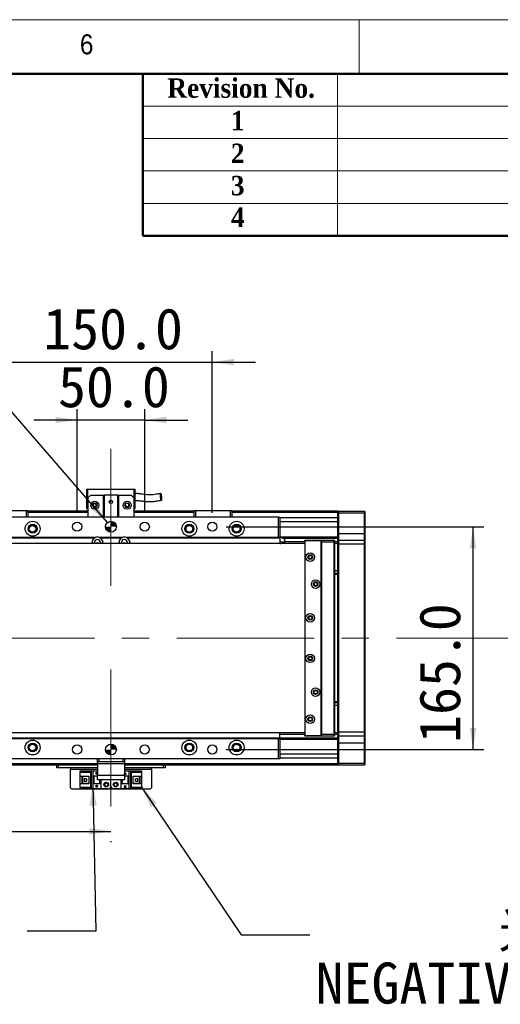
# Model space of a CAD drawing. Header units: millimetres. Extents: x 40 to 3320, y 40 to 2336.
# Tile 10 of 11: x 2229 to 2585, y 1607 to 2336. Entities that reach past the tile are written whole.
import ezdxf

# ---------------------------------------------------------------- set-up
doc = ezdxf.new("R2010")
doc.units = ezdxf.units.MM
doc.header["$LTSCALE"] = 8
doc.linetypes.add('CENTERX2', pattern=[20.32, 12.7, -2.54, 2.54, -2.54])
doc.layers.add('DIMNS', color=7, linetype='Continuous')
doc.styles.add('SLDTEXTSTYLE0', font='Gothic.ttf', dxfattribs={"width": 0.913})
doc.styles.add('SLDTEXTSTYLE1', font='timesbd.ttf', dxfattribs={"width": 0.933})
doc.styles.add('SLDTEXTSTYLE10', font='txt')
doc.styles.add('SLDTEXTSTYLE7', font='txt')
doc.styles.add('SLDTEXTSTYLE8', font='txt', dxfattribs={"bigfont": 'bigfont'})
doc.styles.add('SLDTEXTSTYLE9', font='txt', dxfattribs={"bigfont": 'bigfont'})
doc.dimstyles.new('SLDDIMSTYLE0', dxfattribs={"dimtxt": 30.4, "dimasz": 16, "dimexe": 0, "dimexo": 0.0625, "dimgap": 7.6, "dimtad": 2, "dimdec": 1, "dimrnd": 1e-09, "dimzin": 4, "dimdsep": 46, "dimtxsty": 'SLDTEXTSTYLE7', "dimsah": 1, "dimcen": 0.09, "dimadec": 0, "dimazin": 1, "dimtfac": 1, "dimtdec": 1, "dimtmove": 0, "dimatfit": 0, "dimfxl": 0, "dimfrac": 2, "dimtolj": 1, "dimtzin": 12, "dimarcsym": 0})
doc.dimstyles.new('SLDDIMSTYLE1', dxfattribs={"dimtxt": 30.4, "dimasz": 16, "dimexe": 0, "dimexo": 0.0625, "dimgap": 7.6, "dimtad": 2, "dimdec": 1, "dimrnd": 1e-09, "dimzin": 4, "dimdsep": 46, "dimtxsty": 'SLDTEXTSTYLE7', "dimsah": 1, "dimcen": 0.09, "dimadec": 0, "dimazin": 1, "dimtfac": 1, "dimtdec": 1, "dimtofl": 0, "dimtmove": 0, "dimatfit": 3, "dimfxl": 0, "dimfrac": 2, "dimtolj": 1, "dimtzin": 12, "dimarcsym": 0})
doc.dimstyles.new('SLDDIMSTYLE3', dxfattribs={"dimtxt": 0.18, "dimasz": 16, "dimexe": 0, "dimexo": 0.0625, "dimgap": 0, "dimtad": 0, "dimtih": 1, "dimtoh": 1, "dimdec": 0, "dimrnd": 1e-09, "dimzin": 0, "dimdsep": 46, "dimtxsty": 'Standard', "dimsah": 1, "dimcen": 0.09, "dimadec": 0, "dimazin": 0, "dimtfac": 16, "dimtdec": 0, "dimtofl": 0, "dimtmove": 0, "dimatfit": 3, "dimfxl": 0, "dimfrac": 2, "dimtolj": 1, "dimtzin": 0, "dimarcsym": 0})
doc.dimstyles.new('SLDDIMSTYLE5', dxfattribs={"dimtxt": 30.4, "dimasz": 16, "dimexe": 0, "dimexo": 0.0625, "dimgap": 7.6, "dimtad": 0, "dimtih": 1, "dimtoh": 1, "dimdec": 1, "dimrnd": 1e-09, "dimzin": 4, "dimdsep": 46, "dimtxsty": 'SLDTEXTSTYLE7', "dimsah": 1, "dimcen": 0, "dimadec": 0, "dimazin": 1, "dimtfac": 1, "dimtdec": 1, "dimtofl": 0, "dimtmove": 0, "dimatfit": 3, "dimfxl": 0, "dimfrac": 2, "dimtolj": 1, "dimtzin": 12, "dimarcsym": 0})

# ---------------------------------------------------------------- blocks, each defined once
blk = doc.blocks.new('_D_13')
at = {"layer": 'DIMNS'}
for p, q in [((2271.35, 1970.69), (2271.35, 2047.55)), ((2321.35, 1970.69), (2321.35, 2047.55)), ((2271.35, 2039.55), (2239.35, 2039.55)), ((2321.35, 2039.55), (2271.35, 2039.55)), ((2321.35, 2039.55), (2353.35, 2039.55))]:
    blk.add_line(p, q, dxfattribs=at)
for points in [[(2271.35, 2039.55), (2255.35, 2041.95), (2255.35, 2037.15)], [(2321.35, 2039.55), (2337.35, 2037.15), (2337.35, 2041.95)]]:
    blk.add_solid(points, dxfattribs=at)
at = {"layer": 'DIMNS', "insert": (2257.19, 2079.43), "char_height": 30.4, "attachment_point": 1, "style": 'SLDTEXTSTYLE7'}
blk.add_mtext('50.0', dxfattribs=at)
blk = doc.blocks.new('_D_14')
at = {"layer": 'DIMNS'}
for p, q in [((2221.35, 1970.69), (2221.35, 2090.44)), ((2371.35, 1970.69), (2371.35, 2090.44)), ((2221.35, 2082.44), (2189.35, 2082.44)), ((2221.35, 2082.44), (2371.35, 2082.44)), ((2371.35, 2082.44), (2403.35, 2082.44))]:
    blk.add_line(p, q, dxfattribs=at)
for points in [[(2221.35, 2082.44), (2205.35, 2084.84), (2205.35, 2080.04)], [(2371.35, 2082.44), (2387.35, 2080.04), (2387.35, 2084.84)]]:
    blk.add_solid(points, dxfattribs=at)
at = {"layer": 'DIMNS', "insert": (2246.21, 2122.33), "char_height": 30.4, "attachment_point": 1, "style": 'SLDTEXTSTYLE7'}
blk.add_mtext('150.0', dxfattribs=at)
blk = doc.blocks.new('_D_15')
at = {"layer": 'DIMNS'}
for p, q in [((2381.51, 1960.53), (2572.35, 1960.53)), ((2564.35, 1795.53), (2564.35, 1960.53)), ((2381.51, 1795.53), (2572.35, 1795.53))]:
    blk.add_line(p, q, dxfattribs=at)
for points in [[(2564.35, 1960.53), (2561.95, 1944.53), (2566.75, 1944.53)], [(2564.35, 1795.53), (2566.75, 1811.53), (2561.95, 1811.53)]]:
    blk.add_solid(points, dxfattribs=at)
at = {"layer": 'DIMNS', "insert": (2524.46, 1800.45), "char_height": 30.4, "attachment_point": 1, "rotation": 90, "style": 'SLDTEXTSTYLE7'}
blk.add_mtext('165.0', dxfattribs=at)
blk = doc.blocks.new('SW_SYMBOL_HOLE_DEPTH')
at = {"layer": 'DIMNS', "color": 0}
for p, q in [((0, 7000), (6400, 7000)), ((3200, 7000), (3200, 600)), ((800, 4440), (3200, 600)), ((5600, 4440), (3200, 600))]:
    blk.add_line(p, q, dxfattribs=at)
blk = doc.blocks.new('_D_16')
at = {"layer": 'DIMNS'}
for p, q in [((2212.5, 2057.13), (2180.5, 2057.13)), ((2293.73, 1963.55), (2212.5, 2057.13))]:
    blk.add_line(p, q, dxfattribs=at)
blk.add_solid([(2293.73, 1963.55), (2285.05, 1977.2), (2281.43, 1974.06)], dxfattribs=at)
at = {"layer": 'DIMNS', "xscale": 0.004985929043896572, "yscale": 0.004985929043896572, "zscale": 0.004985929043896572}
blk.add_blockref('SW_SYMBOL_HOLE_DEPTH', (2071.99, 2037.01), dxfattribs=at)
at = {"layer": 'DIMNS', "char_height": 30.4, "attachment_point": 1, "style": 'SLDTEXTSTYLE7'}
for s, insert in [('2X ', (1841.86, 2072.45)), ('%%c', (1899.03, 2072.15)), (' 8.0H7 ', (1946, 2072.45)), (' 8.0', (2116.49, 2072.45))]:
    blk.add_mtext(s, dxfattribs=dict(at, insert=insert))
blk = doc.blocks.new('_D_22')
at = {"layer": 'DIMNS'}
for p, q in [((556.35, 1734.92), (2296.35, 1734.92)), ((556.35, 1729.12), (556.35, 1726.92)), ((2296.35, 1727.57), (2296.35, 1726.92))]:
    blk.add_line(p, q, dxfattribs=at)
for points in [[(556.35, 1734.92), (572.35, 1732.52), (572.35, 1737.32)], [(2296.35, 1734.92), (2280.35, 1737.32), (2280.35, 1732.52)]]:
    blk.add_solid(points, dxfattribs=at)
at = {"layer": 'DIMNS', "insert": (1435.23, 1774.81), "char_height": 30.4, "attachment_point": 1, "style": 'SLDTEXTSTYLE7'}
blk.add_mtext('1740.0', dxfattribs=at)
blk = doc.blocks.new('SW_NOTE_6')
at = {"layer": 'DIMNS', "color": 0, "char_height": 30.4, "attachment_point": 1}
for s, insert, style in [('  光电原点', (-277.95, 55.21), 'SLDTEXTSTYLE8'), ('HOME SWITCH', (-277.95, 15.01), 'SLDTEXTSTYLE7')]:
    blk.add_mtext(s, dxfattribs=dict(at, insert=insert, style=style))
blk = doc.blocks.new('SW_NOTE_7')
at = {"layer": 'DIMNS', "color": 0, "char_height": 30.4, "attachment_point": 1}
for s, insert, style in [('     光电负限位', (4.25, 17.91), 'SLDTEXTSTYLE9'), ('NEGATIVE LIMIT SWITCH', (4.25, -20.49), 'SLDTEXTSTYLE10')]:
    blk.add_mtext(s, dxfattribs=dict(at, insert=insert, style=style))
blk = doc.blocks.new('SW_DOWELSYMBOL_0')
at = {"linetype": 'Continuous', "lineweight": 18}
h = blk.add_hatch(color=0, dxfattribs=at)
edge = h.paths.add_edge_path(flags=0)
edge.add_arc((0, 0), 4, 180, 270)
edge.add_line((0, -4), (0, 0))
edge.add_line((0, 0), (-4, 0))
h = blk.add_hatch(color=0, dxfattribs=at)
edge = h.paths.add_edge_path(flags=0)
edge.add_arc((0, 0), 4, 0, 90)
edge.add_line((0, 4), (0, 0))
edge.add_line((0, 0), (4, 0))
at = {"layer": 'DIMNS', "color": 0}
blk.add_circle((0, 0), 4, dxfattribs=at)
blk = doc.blocks.new('SW_DOWELSYMBOL_1')
at = {"linetype": 'Continuous', "lineweight": 18}
h = blk.add_hatch(color=0, dxfattribs=at)
edge = h.paths.add_edge_path(flags=0)
edge.add_arc((0, 0), 4, 180, 270)
edge.add_line((0, -4), (0, 0))
edge.add_line((0, 0), (-4, 0))
h = blk.add_hatch(color=0, dxfattribs=at)
edge = h.paths.add_edge_path(flags=0)
edge.add_arc((0, 0), 4, 0, 90)
edge.add_line((0, 4), (0, 0))
edge.add_line((0, 0), (4, 0))
at = {"layer": 'DIMNS', "color": 0}
blk.add_circle((0, 0), 4, dxfattribs=at)

msp = doc.modelspace()

# ---------------------------------------------------------------- linework, layer by layer
at = {"color": 7, "linetype": 'Continuous', "lineweight": 18}
for p, q in [((3320, 2336), (40, 2336)), ((2480, 2336), (2480, 2296)), ((80, 2296), (3280, 2296)), ((2464, 2296), (2464, 2176)), ((2320, 2272), (3280, 2272)), ((2320, 2248), (3280, 2248)), ((2320, 2224), (3280, 2224)), ((2320, 2200), (3280, 2200))]:
    msp.add_line(p, q, dxfattribs=at)
at = {"color": 7, "linetype": 'Continuous', "lineweight": 50}
for p, q in [((3280, 2296), (80, 2296)), ((2320, 2296), (2320, 2176)), ((3280, 2176), (2320, 2176))]:
    msp.add_line(p, q, dxfattribs=at)
at = {"color": 7, "linetype": 'Continuous', "lineweight": 25}
for p, q in [((2278.3486814, 1988.3266009), (2279.3487281, 1988.3266009)), ((2278.3486814, 1988.3266009), (2278.3486814, 1973.926603)), ((2279.3487281, 1981.9266043), (2279.3487281, 1988.3266009)), ((2279.3487281, 1988.3266009), (2313.348648, 1988.3266009)), ((2281.3487024, 1983.9266009), (2279.3487281, 1981.9266043)), ((2281.3487024, 1983.9266009), (2290.8487291, 1983.9266009)), ((2290.8487291, 1967.5266064), (2290.8487291, 1983.9266009)), ((2290.8487291, 1983.9266009), (2291.3486929, 1983.9266009)), ((2291.3486929, 1983.9266009), (2291.3486929, 1967.5266064)), ((2301.3486833, 1983.9266009), (2291.3486929, 1983.9266009)), ((2301.3486833, 1967.5266064), (2301.3486833, 1983.9266009)), ((2301.3486833, 1983.9266009), (2301.8486471, 1983.9266009)), ((2301.8486471, 1983.9266009), (2301.8486471, 1967.5266064)), ((2301.8486471, 1983.9266009), (2311.3486738, 1983.9266009)), ((2313.348648, 1981.9266043), (2311.3486738, 1983.9266009)), ((2313.348648, 1988.3266009), (2314.3486948, 1988.3266009)), ((2313.348648, 1988.3266009), (2313.348648, 1981.9266043)), ((2314.3486948, 1973.926603), (2314.3486948, 1988.3266009)), ((2279.3487281, 1981.9266043), (2279.3487281, 1967.5266064)), ((2313.348648, 1981.9266043), (2313.348648, 1967.5266064)), ((2233.8486881, 1972.226604), (2207.8486652, 1972.226604)), ((2207.9730005, 1972.5266017), (2233.724472, 1972.5266017)), ((2233.8486881, 1972.226604), (2233.724472, 1972.5266017)), ((2233.724472, 1972.5266017), (2234.548685, 1972.5266017)), ((2234.8487348, 1972.226604), (2233.8486881, 1972.226604)), ((2233.8486881, 1967.5266064), (2233.8486881, 1972.226604)), ((2234.548685, 1972.5266017), (2234.8487348, 1972.226604)), ((2234.8487348, 1972.226604), (2234.8487348, 1967.5266064)), ((2279.3487281, 1972.0266006), (2234.8487348, 1972.0266006)), ((2234.8487348, 1971.8266047), (2279.3487281, 1971.8266047)), ((2234.8487348, 1971.6266013), (2279.3487281, 1971.6266013)), ((2234.8487348, 1971.5266071), (2279.3487281, 1971.5266071)), ((2278.3486814, 1973.926603), (2279.3487281, 1973.926603)), ((2313.348648, 1973.926603), (2314.3486948, 1973.926603)), ((2357.8486414, 1972.0266006), (2313.348648, 1972.0266006)), ((2313.348648, 1971.8266047), (2357.8486414, 1971.8266047)), ((2313.348648, 1971.6266013), (2357.8486414, 1971.6266013)), ((2313.348648, 1971.5266071), (2357.8486414, 1971.5266071)), ((2357.8486414, 1972.226604), (2358.1486911, 1972.5266017)), ((2358.8486881, 1972.226604), (2357.8486414, 1972.226604)), ((2357.8486414, 1967.5266064), (2357.8486414, 1972.226604)), ((2358.1486911, 1972.5266017), (2358.9729042, 1972.5266017)), ((2358.8486881, 1972.226604), (2358.9729042, 1972.5266017)), ((2384.848711, 1972.226604), (2358.8486881, 1972.226604)), ((2358.8486881, 1972.226604), (2358.8486881, 1967.5266064)), ((2358.9729042, 1972.5266017), (2384.7243757, 1972.5266017)), ((2384.848711, 1972.226604), (2384.7243757, 1972.5266017)), ((2384.7243757, 1972.5266017), (2385.5487079, 1972.5266017)), ((2385.8486385, 1972.226604), (2384.848711, 1972.226604)), ((2384.848711, 1967.5266064), (2384.848711, 1972.226604)), ((2385.5487079, 1972.5266017), (2385.8486385, 1972.226604)), ((2385.8486385, 1972.226604), (2385.8486385, 1967.5266064)), ((2464.3486709, 1972.0266006), (2385.8486385, 1972.0266006)), ((2385.8486385, 1971.5266071), (2464.3486709, 1971.5266071)), ((2464.3486709, 1972.0266006), (2464.3486709, 1971.726603)), ((2464.3486709, 1971.726603), (2464.6487207, 1972.0266006)), ((2464.3486709, 1970.5266051), (2464.3486709, 1971.726603)), ((2464.3486709, 1970.5266051), (2464.6487207, 1970.5266051)), ((2464.3486709, 1955.5266045), (2464.3486709, 1970.5266051)), ((2464.6487207, 1972.0266006), (2464.6487207, 1970.5266051)), ((2464.6487207, 1972.0266006), (2484.0487213, 1972.0266006)), ((2484.0487213, 1970.5266051), (2464.6487207, 1970.5266051)), ((2464.6487207, 1970.5266051), (2464.6487207, 1955.5266045)), ((2484.0487213, 1970.5266051), (2484.0487213, 1972.0266006)), ((2484.0487213, 1972.0266006), (2484.3486518, 1971.726603)), ((2484.0487213, 1970.5266051), (2484.3486518, 1970.5266051)), ((2484.0487213, 1955.5266045), (2484.0487213, 1970.5266051)), ((2484.3486518, 1971.726603), (2484.3486518, 1970.5266051)), ((2484.3486518, 1970.5266051), (2484.3486518, 1955.5266045)), ((2420.3486414, 1967.5266064), (2172.3487348, 1967.5266064)), ((2420.3486414, 1952.5266058), (2420.3486414, 1967.5266064)), ((2420.3486414, 1967.5266064), (2421.3486881, 1967.5266064)), ((2421.3486881, 1967.5266064), (2421.3486881, 1952.5266058)), ((2464.3486709, 1967.0266054), (2421.3486881, 1967.0266054)), ((2464.3486709, 1955.5266045), (2464.6487207, 1955.5266045)), ((2464.3486709, 1950.2266042), (2464.3486709, 1955.5266045)), ((2464.6487207, 1955.5266045), (2464.6487207, 1950.5266018)), ((2464.6487207, 1955.5266045), (2484.0487213, 1955.5266045)), ((2484.0487213, 1950.5266018), (2484.0487213, 1955.5266045)), ((2484.0487213, 1955.5266045), (2484.3486518, 1955.5266045)), ((2484.3486518, 1955.5266045), (2484.3486518, 1950.2266042)), ((2439.8486585, 1948.0266042), (412.8487081, 1948.0266042)), ((2283.948657, 1952.0266048), (2171.3486881, 1952.0266048)), ((2284.8287792, 1952.5266058), (2172.3487348, 1952.5266058)), ((2282.3486299, 1948.0266042), (2282.3486299, 1948.8266028)), ((2284.0987415, 1948.0266042), (2284.0987415, 1948.8266028)), ((2304.8287601, 1952.5266058), (2287.8684969, 1952.5266058)), ((2288.5986538, 1948.8266028), (2288.5986538, 1948.0266042)), ((2303.9486379, 1952.0266048), (2288.7487383, 1952.0266048)), ((2290.3486461, 1948.8266028), (2290.3486461, 1948.0266042)), ((2302.3487301, 1948.0266042), (2302.3487301, 1948.8266028)), ((2304.0987224, 1948.0266042), (2304.0987224, 1948.8266028)), ((2420.3486414, 1952.5266058), (2307.868597, 1952.5266058)), ((2308.5986347, 1948.8266028), (2308.5986347, 1948.0266042)), ((2421.3486881, 1952.0266048), (2308.7487192, 1952.0266048)), ((2310.3486271, 1948.8266028), (2310.3486271, 1948.0266042)), ((2421.3486881, 1952.5266058), (2420.3486414, 1952.5266058)), ((2421.3486881, 1953.0266068), (2464.3486709, 1953.0266068)), ((2421.3486881, 1952.5266058), (2421.3486881, 1952.0266048)), ((2421.3486881, 1952.0266048), (2421.3486881, 1948.0266042)), ((2464.3486709, 1952.596604), (2422.833559, 1952.596604)), ((2423.5992403, 1952.0225145), (2464.3486709, 1952.0225145)), ((2424.7509212, 1948.500625), (2424.9486894, 1951.328776)), ((2439.8486585, 1949.2446921), (2424.8030157, 1949.2446921)), ((2440.1487083, 1950.5266018), (2439.8486585, 1950.2266042)), ((2439.8486585, 1949.5266072), (2439.8486585, 1950.2266042)), ((2440.1487083, 1950.2266042), (2439.8486585, 1950.2266042)), ((2440.3487415, 1950.0266008), (2439.8486585, 1949.5266072)), ((2439.8486585, 1949.5266072), (2439.8486585, 1806.5266005)), ((2440.1487083, 1950.2266042), (2440.1487083, 1950.5266018)), ((2440.1487083, 1950.5266018), (2452.3487062, 1950.5266018)), ((2440.1487083, 1950.2266042), (2440.1487083, 1949.8266048)), ((2452.3487062, 1950.2266042), (2440.1487083, 1950.2266042)), ((2451.3486595, 1950.0266008), (2440.3487415, 1950.0266008)), ((2451.8487424, 1949.5266072), (2451.3486595, 1950.0266008)), ((2451.8487424, 1806.5266005), (2451.8487424, 1949.5266072)), ((2452.3487062, 1949.0266062), (2452.3487062, 1950.5266018)), ((2452.3487062, 1950.5266018), (2461.5486831, 1950.5266018)), ((2452.3487062, 1807.0266015), (2452.3487062, 1949.0266062)), ((2461.5486831, 1949.0266062), (2452.3487062, 1949.0266062)), ((2461.5486831, 1949.0266062), (2461.5486831, 1950.5266018)), ((2461.8487329, 1950.2266042), (2461.5486831, 1950.5266018)), ((2461.8487329, 1949.0266062), (2461.5486831, 1949.0266062)), ((2461.5486831, 1807.0266015), (2461.5486831, 1949.0266062)), ((2461.8487329, 1950.2266042), (2461.8487329, 1949.0266062)), ((2464.3486709, 1949.2446921), (2461.8487329, 1949.2446921)), ((2461.8487329, 1949.0266062), (2461.8487329, 1807.0266015)), ((2464.3486709, 1948.0266042), (2461.8487329, 1948.0266042)), ((2464.6487207, 1950.5266018), (2464.3486709, 1950.2266042)), ((2464.3486709, 1947.5266032), (2464.3486709, 1950.2266042)), ((2464.6487207, 1947.5266032), (2464.3486709, 1947.5266032)), ((2464.3486709, 1808.5266046), (2464.3486709, 1947.5266032)), ((2464.6487207, 1950.5266018), (2464.6487207, 1947.5266032)), ((2464.6487207, 1950.5266018), (2484.0487213, 1950.5266018)), ((2484.0487213, 1947.5266032), (2464.6487207, 1947.5266032)), ((2464.6487207, 1947.5266032), (2464.6487207, 1808.5266046)), ((2484.0487213, 1947.5266032), (2484.0487213, 1950.5266018)), ((2484.0487213, 1950.5266018), (2484.3486518, 1950.2266042)), ((2484.0487213, 1947.5266032), (2484.3486518, 1947.5266032)), ((2484.0487213, 1808.5266046), (2484.0487213, 1947.5266032)), ((2484.3486518, 1950.2266042), (2484.3486518, 1947.5266032)), ((2484.3486518, 1947.5266032), (2484.3486518, 1808.5266046)), ((2461.8487329, 1928.0266046), (2464.3486709, 1928.0266046)), ((2461.8487329, 1926.0266043), (2464.3486709, 1926.0266043)), ((2464.3486709, 1925.0266023), (2461.8487329, 1925.0266023)), ((2461.8487329, 1831.0266055), (2464.3486709, 1831.0266055)), ((2464.3486709, 1830.0266035), (2461.8487329, 1830.0266035)), ((2464.3486709, 1828.0266031), (2461.8487329, 1828.0266031)), ((2464.6487207, 1808.5266046), (2464.3486709, 1808.5266046)), ((2464.3486709, 1805.8266036), (2464.3486709, 1808.5266046)), ((2464.6487207, 1808.5266046), (2484.0487213, 1808.5266046)), ((2464.6487207, 1808.5266046), (2464.6487207, 1805.526606)), ((2484.0487213, 1808.5266046), (2484.3486518, 1808.5266046)), ((2484.0487213, 1805.526606), (2484.0487213, 1808.5266046)), ((2484.3486518, 1808.5266046), (2484.3486518, 1805.8266036)), ((412.8487081, 1808.0266036), (2439.8486585, 1808.0266036)), ((2421.3486881, 1804.0266029), (2171.3486881, 1804.0266029)), ((2420.3486414, 1803.5266019), (2172.3487348, 1803.5266019)), ((2420.3486414, 1788.5266013), (2420.3486414, 1803.5266019)), ((2420.3486414, 1803.5266019), (2421.3486881, 1803.5266019)), ((2421.3486881, 1804.0266029), (2421.3486881, 1808.0266036)), ((2421.3486881, 1806.8085156), (2439.8486585, 1806.8085156)), ((2464.3486709, 1804.0306933), (2421.3486881, 1804.0306933)), ((2421.3486881, 1804.0266029), (2421.3486881, 1803.5266019)), ((2421.3486881, 1803.5266019), (2421.3486881, 1788.5266013)), ((2464.3486709, 1803.4566037), (2421.3486881, 1803.4566037)), ((2464.3486709, 1803.0266009), (2421.3486881, 1803.0266009)), ((2439.8486585, 1806.5266005), (2440.3487415, 1806.026607)), ((2439.8486585, 1805.8266036), (2439.8486585, 1806.5266005)), ((2439.8486585, 1805.8266036), (2440.1487083, 1805.8266036)), ((2439.8486585, 1805.8266036), (2440.1487083, 1805.526606)), ((2440.1487083, 1806.2266029), (2440.1487083, 1805.8266036)), ((2440.1487083, 1805.8266036), (2452.3487062, 1805.8266036)), ((2440.1487083, 1805.526606), (2440.1487083, 1805.8266036)), ((2452.3487062, 1805.526606), (2440.1487083, 1805.526606)), ((2440.3487415, 1806.026607), (2451.3486595, 1806.026607)), ((2451.3486595, 1806.026607), (2451.8487424, 1806.5266005)), ((2452.3487062, 1807.0266015), (2461.5486831, 1807.0266015)), ((2452.3487062, 1805.526606), (2452.3487062, 1807.0266015)), ((2461.5486831, 1805.526606), (2452.3487062, 1805.526606)), ((2461.8487329, 1807.0266015), (2461.5486831, 1807.0266015)), ((2461.5486831, 1805.526606), (2461.5486831, 1807.0266015)), ((2461.8487329, 1805.8266036), (2461.5486831, 1805.526606)), ((2461.8487329, 1808.0266036), (2464.3486709, 1808.0266036)), ((2461.8487329, 1807.0266015), (2461.8487329, 1805.8266036)), ((2461.8487329, 1806.8085156), (2464.3486709, 1806.8085156)), ((2464.6487207, 1805.526606), (2464.3486709, 1805.8266036)), ((2464.3486709, 1800.5266033), (2464.3486709, 1805.8266036)), ((2484.0487213, 1805.526606), (2464.6487207, 1805.526606)), ((2464.6487207, 1805.526606), (2464.6487207, 1800.5266033)), ((2484.0487213, 1805.526606), (2484.3486518, 1805.8266036)), ((2484.0487213, 1800.5266033), (2484.0487213, 1805.526606)), ((2484.3486518, 1805.8266036), (2484.3486518, 1800.5266033)), ((2464.6487207, 1800.5266033), (2464.3486709, 1800.5266033)), ((2464.3486709, 1785.5266027), (2464.3486709, 1800.5266033)), ((2464.6487207, 1800.5266033), (2484.0487213, 1800.5266033)), ((2464.6487207, 1800.5266033), (2464.6487207, 1785.5266027)), ((2484.3486518, 1800.5266033), (2484.0487213, 1800.5266033)), ((2484.0487213, 1785.5266027), (2484.0487213, 1800.5266033)), ((2484.3486518, 1800.5266033), (2484.3486518, 1785.5266027)), ((2420.3486414, 1788.5266013), (2172.3487348, 1788.5266013)), ((2286.3486976, 1786.5266047), (2286.3486976, 1788.5266013)), ((2287.3486251, 1786.5266047), (2286.3486976, 1786.5266047)), ((2286.3486976, 1785.0266017), (2286.3486976, 1786.5266047)), ((2287.3486251, 1788.5266013), (2287.3486251, 1786.5266047)), ((2305.3486318, 1786.5266047), (2287.3486251, 1786.5266047)), ((2305.3486318, 1786.5266047), (2305.3486318, 1788.5266013)), ((2306.3486786, 1786.5266047), (2305.3486318, 1786.5266047)), ((2306.3486786, 1788.5266013), (2306.3486786, 1786.5266047)), ((2306.3486786, 1786.5266047), (2306.3486786, 1785.0266017)), ((2421.3486881, 1788.5266013), (2420.3486414, 1788.5266013)), ((2464.3486709, 1789.0266023), (2421.3486881, 1789.0266023)), ((2286.3486976, 1784.0266071), (2204.3486805, 1784.0266071)), ((2256.3487262, 1782.026603), (2256.3487262, 1784.0266071)), ((2257.3486538, 1782.026603), (2256.3487262, 1782.026603)), ((2257.3486538, 1784.0266071), (2257.3486538, 1782.026603)), ((2286.3486976, 1782.026603), (2257.3486538, 1782.026603)), ((2266.3487167, 1782.026603), (2266.3487167, 1781.026601)), ((2266.3487167, 1767.2266058), (2266.3487167, 1781.026601)), ((2273.648736, 1778.9266027), (2273.648736, 1779.7266014)), ((2273.648736, 1779.7266014), (2282.8487129, 1779.7266014)), ((2282.8487129, 1779.7266014), (2286.3486976, 1779.7266014)), ((2282.8487129, 1779.7266014), (2282.8487129, 1776.0266058)), ((2306.3486786, 1785.0266017), (2286.3486976, 1785.0266017)), ((2286.3486976, 1785.0266017), (2286.3486976, 1776.5266068)), ((2306.3486786, 1785.0266017), (2306.3486786, 1776.5266068)), ((2464.3486709, 1784.0266071), (2306.3486786, 1784.0266071)), ((2335.3487224, 1782.026603), (2306.3486786, 1782.026603)), ((2306.3486786, 1779.7266014), (2309.8486633, 1779.7266014)), ((2309.8486633, 1776.0266058), (2309.8486633, 1779.7266014)), ((2309.8486633, 1779.7266014), (2319.0486402, 1779.7266014)), ((2319.0486402, 1779.7266014), (2319.0486402, 1778.9266027)), ((2326.3486595, 1781.026601), (2326.3486595, 1782.026603)), ((2326.3486595, 1781.026601), (2326.3486595, 1767.2266058)), ((2335.3487224, 1782.026603), (2335.3487224, 1784.0266071)), ((2336.3486499, 1782.026603), (2335.3487224, 1782.026603)), ((2336.3486499, 1784.0266071), (2336.3486499, 1782.026603)), ((2464.6487207, 1785.5266027), (2464.3486709, 1785.5266027)), ((2464.3486709, 1784.3266047), (2464.3486709, 1785.5266027)), ((2464.3486709, 1784.3266047), (2464.3486709, 1784.0266071)), ((2464.6487207, 1784.0266071), (2464.3486709, 1784.3266047)), ((2464.6487207, 1785.5266027), (2484.0487213, 1785.5266027)), ((2464.6487207, 1785.5266027), (2464.6487207, 1784.0266071)), ((2484.0487213, 1784.0266071), (2464.6487207, 1784.0266071)), ((2484.3486518, 1785.5266027), (2484.0487213, 1785.5266027)), ((2484.0487213, 1784.0266071), (2484.0487213, 1785.5266027)), ((2484.3486518, 1784.3266047), (2484.0487213, 1784.0266071)), ((2484.3486518, 1785.5266027), (2484.3486518, 1784.3266047)), ((2281.9486827, 1778.9266027), (2273.648736, 1778.9266027)), ((2273.648736, 1778.9266027), (2273.648736, 1778.4266017)), ((2281.448719, 1778.4266017), (2273.648736, 1778.4266017)), ((2273.648736, 1775.8266024), (2273.648736, 1778.4266017)), ((2273.648736, 1775.8266024), (2279.8486919, 1775.8266024)), ((2273.648736, 1770.2266045), (2273.648736, 1775.8266024)), ((2274.9487133, 1770.2266045), (2274.9487133, 1775.8266024)), ((2275.448677, 1775.4766039), (2275.448677, 1775.8266024)), ((2279.8486919, 1775.4766039), (2275.448677, 1775.4766039)), ((2275.448677, 1770.5766029), (2275.448677, 1775.4766039)), ((2276.4086694, 1773.8266058), (2276.4086694, 1772.2266011)), ((2278.2486648, 1773.8266058), (2276.4086694, 1773.8266058)), ((2276.4086694, 1772.2266011), (2278.2486648, 1772.2266011)), ((2278.2486648, 1773.8266058), (2278.2486648, 1772.2266011)), ((2279.8486919, 1775.8266024), (2279.8486919, 1770.2266045)), ((2281.448719, 1778.4266017), (2281.9486827, 1778.9266027)), ((2281.448719, 1767.6266051), (2281.448719, 1778.4266017)), ((2281.9486827, 1767.1266041), (2281.9486827, 1778.9266027)), ((2282.8487129, 1776.0266058), (2286.3486976, 1776.0266058)), ((2282.8487129, 1776.0266058), (2282.8487129, 1770.0266011)), ((2283.3486766, 1776.0266058), (2283.3486766, 1770.0266011)), ((2283.6487264, 1776.0266058), (2283.6487264, 1770.0266011)), ((2285.2486343, 1778.2266058), (2285.4486675, 1778.2266058)), ((2285.8487339, 1777.0266004), (2285.2486343, 1778.2266058)), ((2285.4486675, 1778.6266051), (2286.248681, 1778.6266051)), ((2285.4486675, 1778.2266058), (2285.4486675, 1778.6266051)), ((2286.3486976, 1778.0266024), (2285.8487339, 1777.0266004)), ((2286.248681, 1778.6266051), (2286.248681, 1778.2266058)), ((2286.248681, 1778.2266058), (2286.3486976, 1778.2266058)), ((2286.3486976, 1776.5266068), (2306.3486786, 1776.5266068)), ((2286.3486976, 1773.0266071), (2286.3486976, 1776.5266068)), ((2306.3486786, 1773.0266071), (2286.3486976, 1773.0266071)), ((2288.0487413, 1770.0266011), (2288.0487413, 1773.0266071)), ((2288.3486719, 1770.0266011), (2288.3486719, 1773.0266071)), ((2288.8486356, 1773.0266071), (2288.8486356, 1770.0266011)), ((2296.3486881, 1768.3266021), (2296.3486881, 1773.0266071)), ((2303.8487405, 1770.0266011), (2303.8487405, 1773.0266071)), ((2304.3487043, 1773.0266071), (2304.3487043, 1770.0266011)), ((2304.6486349, 1773.0266071), (2304.6486349, 1770.0266011)), ((2306.3486786, 1777.6266031), (2306.8486423, 1778.6266051)), ((2306.4486951, 1777.4266071), (2306.3486786, 1777.4266071)), ((2306.3486786, 1776.5266068), (2306.3486786, 1773.0266071)), ((2306.3486786, 1776.0266058), (2309.8486633, 1776.0266058)), ((2306.4486951, 1777.0266004), (2306.4486951, 1777.4266071)), ((2307.2487087, 1777.0266004), (2306.4486951, 1777.0266004)), ((2306.8486423, 1778.6266051), (2307.4487419, 1777.4266071)), ((2307.2487087, 1777.4266071), (2307.2487087, 1777.0266004)), ((2307.4487419, 1777.4266071), (2307.2487087, 1777.4266071)), ((2309.0486498, 1770.0266011), (2309.0486498, 1776.0266058)), ((2309.3486995, 1770.0266011), (2309.3486995, 1776.0266058)), ((2309.8486633, 1770.0266011), (2309.8486633, 1776.0266058)), ((2319.0486402, 1778.9266027), (2310.7486934, 1778.9266027)), ((2310.7486934, 1778.9266027), (2311.2486572, 1778.4266017)), ((2310.7486934, 1778.9266027), (2310.7486934, 1767.1266041)), ((2311.2486572, 1778.4266017), (2311.2486572, 1767.6266051)), ((2319.0486402, 1778.4266017), (2311.2486572, 1778.4266017)), ((2312.8486843, 1775.8266024), (2319.0486402, 1775.8266024)), ((2312.8486843, 1770.2266045), (2312.8486843, 1775.8266024)), ((2317.2486992, 1775.4766039), (2312.8486843, 1775.4766039)), ((2314.4487114, 1772.2266011), (2314.4487114, 1773.8266058)), ((2316.2887067, 1773.8266058), (2314.4487114, 1773.8266058)), ((2314.4487114, 1772.2266011), (2316.2887067, 1772.2266011)), ((2316.2887067, 1772.2266011), (2316.2887067, 1773.8266058)), ((2317.2486992, 1775.8266024), (2317.2486992, 1775.4766039)), ((2317.2486992, 1775.4766039), (2317.2486992, 1770.5766029)), ((2317.7486629, 1775.8266024), (2317.7486629, 1770.2266045)), ((2319.0486402, 1778.4266017), (2319.0486402, 1778.9266027)), ((2319.0486402, 1778.4266017), (2319.0486402, 1775.8266024)), ((2319.0486402, 1775.8266024), (2319.0486402, 1770.2266045)), ((2266.3487167, 1767.2266058), (2267.3486442, 1766.2266038)), ((2325.348732, 1766.2266038), (2267.3486442, 1766.2266038)), ((2279.8486919, 1770.2266045), (2273.648736, 1770.2266045)), ((2273.648736, 1767.6266051), (2273.648736, 1770.2266045)), ((2273.648736, 1767.6266051), (2281.448719, 1767.6266051)), ((2273.648736, 1767.6266051), (2273.648736, 1767.1266041)), ((2273.648736, 1767.1266041), (2281.9486827, 1767.1266041)), ((2273.648736, 1766.3266055), (2273.648736, 1767.1266041)), ((2282.8487129, 1766.3266055), (2273.648736, 1766.3266055)), ((2275.448677, 1770.2266045), (2275.448677, 1770.5766029)), ((2275.448677, 1770.5766029), (2279.8486919, 1770.5766029)), ((2281.9486827, 1767.1266041), (2281.448719, 1767.6266051)), ((2288.8486356, 1770.0266011), (2282.8487129, 1770.0266011)), ((2282.8487129, 1770.0266011), (2282.8487129, 1766.3266055)), ((2288.8486356, 1766.3266055), (2282.8487129, 1766.3266055)), ((2285.2486343, 1768.6266072), (2285.4486675, 1768.6266072)), ((2285.8487339, 1767.4266018), (2285.2486343, 1768.6266072)), ((2285.4486675, 1769.0266065), (2286.248681, 1769.0266065)), ((2285.4486675, 1768.6266072), (2285.4486675, 1769.0266065)), ((2286.4487142, 1768.6266072), (2285.8487339, 1767.4266018)), ((2286.248681, 1769.0266065), (2286.248681, 1768.6266072)), ((2286.248681, 1768.6266072), (2286.4487142, 1768.6266072)), ((2288.8486356, 1770.0266011), (2288.8486356, 1766.3266055)), ((2294.3487138, 1766.3266055), (2288.8486356, 1766.3266055)), ((2303.8487405, 1766.3266055), (2298.3486623, 1766.3266055)), ((2303.8487405, 1766.3266055), (2303.8487405, 1770.0266011)), ((2309.8486633, 1770.0266011), (2303.8487405, 1770.0266011)), ((2309.8486633, 1766.3266055), (2303.8487405, 1766.3266055)), ((2306.248662, 1767.8266011), (2306.8486423, 1769.0266065)), ((2306.4486951, 1767.8266011), (2306.248662, 1767.8266011)), ((2306.4486951, 1767.4266018), (2306.4486951, 1767.8266011)), ((2307.2487087, 1767.4266018), (2306.4486951, 1767.4266018)), ((2306.8486423, 1769.0266065), (2307.4487419, 1767.8266011)), ((2307.2487087, 1767.8266011), (2307.2487087, 1767.4266018)), ((2307.4487419, 1767.8266011), (2307.2487087, 1767.8266011)), ((2309.8486633, 1766.3266055), (2309.8486633, 1770.0266011)), ((2319.0486402, 1766.3266055), (2309.8486633, 1766.3266055)), ((2311.2486572, 1767.6266051), (2310.7486934, 1767.1266041)), ((2310.7486934, 1767.1266041), (2319.0486402, 1767.1266041)), ((2311.2486572, 1767.6266051), (2319.0486402, 1767.6266051)), ((2312.8486843, 1770.5766029), (2317.2486992, 1770.5766029)), ((2319.0486402, 1770.2266045), (2312.8486843, 1770.2266045)), ((2317.2486992, 1770.5766029), (2317.2486992, 1770.2266045)), ((2319.0486402, 1770.2266045), (2319.0486402, 1767.6266051)), ((2319.0486402, 1767.1266041), (2319.0486402, 1767.6266051)), ((2319.0486402, 1767.1266041), (2319.0486402, 1766.3266055)), ((2325.348732, 1766.2266038), (2326.3486595, 1767.2266058))]:
    msp.add_line(p, q, dxfattribs=at)
at = {"color": 8, "linetype": 'Continuous', "lineweight": 25}
for p, q in [((2279.3487281, 1971.0266061), (2234.8487348, 1971.0266061)), ((2357.8486414, 1971.0266061), (2313.348648, 1971.0266061)), ((2464.3486709, 1971.0266061), (2385.8486385, 1971.0266061)), ((2464.3486709, 1964.0266068), (2421.3486881, 1964.0266068)), ((2464.3486709, 1792.0266009), (2421.3486881, 1792.0266009)), ((2286.3486976, 1785.0266017), (2204.3486805, 1785.0266017)), ((2266.3487167, 1781.026601), (2286.3486976, 1781.026601)), ((2464.3486709, 1785.0266017), (2306.3486786, 1785.0266017)), ((2306.3486786, 1781.026601), (2326.3486595, 1781.026601))]:
    msp.add_line(p, q, dxfattribs=at)
at = {"color": 7, "linetype": 'Continuous', "lineweight": 25, "flags": 128}
for points in [[(2424.9486894, 1951.328776), (2424.7776241, 1951.397895), (2424.2904157, 1951.5947319), (2423.5613317, 1951.889313), (2422.7012367, 1952.2367932), (2421.8412609, 1952.5842733), (2421.3486881, 1952.7832783)], [(2424.7509212, 1948.500625), (2424.5851011, 1948.5676057), (2424.1057605, 1948.761291), (2423.3647556, 1949.0606926), (2422.4423141, 1949.4333557), (2421.4385719, 1949.8389132), (2421.3486881, 1949.8752273)]]:
    msp.add_lwpolyline(points, dxfattribs=at)
at = {"color": 8, "linetype": 'Continuous', "lineweight": 25, "flags": 128}
msp.add_lwpolyline([(2421.3486881, 1948.3138017), (2421.6263265, 1948.2016183), (2422.0595331, 1948.0266042)], dxfattribs=at)
at = {"color": 7, "linetype": 'Continuous', "lineweight": 25}
for centre, radius in [((2284.3486833, 1976.426604), 3), ((2284.3486833, 1976.426604), 1.7), ((2284.3486833, 1976.426604), 1.6), ((2296.3486833, 1978.926604), 1.25), ((2308.3486833, 1976.426604), 3), ((2308.3486833, 1976.426604), 1.7), ((2308.3486833, 1976.426604), 1.6), ((2238.3486833, 1959.026604), 5.5), ((2238.3486833, 1959.026604), 3.3), ((2238.3486833, 1959.026604), 3), ((2238.3486833, 1959.026604), 2.4585), ((2271.3486833, 1960.526604), 3.4), ((2296.3486833, 1960.526604), 4), ((2321.3486833, 1960.526604), 3.4), ((2354.3486833, 1959.026604), 5.5), ((2354.3486833, 1959.026604), 3.3), ((2354.3486833, 1959.026604), 3), ((2354.3486833, 1959.026604), 2.4585), ((2371.3486833, 1960.526604), 3.4), ((2389.3486833, 1959.026604), 5.5), ((2389.3486833, 1959.026604), 3.3), ((2389.3486833, 1959.026604), 3), ((2389.3486833, 1959.026604), 2.4585), ((2443.8486833, 1938.026604), 3.15), ((2443.8486833, 1938.026604), 1.7), ((2443.8486833, 1938.026604), 1.6), ((2443.8486833, 1938.026604), 1.25), ((2447.8486833, 1918.026604), 3.15), ((2447.8486833, 1918.026604), 1.7), ((2447.8486833, 1918.026604), 1.6), ((2447.8486833, 1918.026604), 1.25), ((2443.8486833, 1893.026604), 3.15), ((2443.8486833, 1893.026604), 1.7), ((2443.8486833, 1893.026604), 1.6), ((2443.8486833, 1893.026604), 1.25), ((2443.8486833, 1863.026604), 3.15), ((2443.8486833, 1863.026604), 1.7), ((2443.8486833, 1863.026604), 1.6), ((2443.8486833, 1863.026604), 1.25), ((2447.8486833, 1838.026604), 3.15), ((2447.8486833, 1838.026604), 1.7), ((2447.8486833, 1838.026604), 1.6), ((2447.8486833, 1838.026604), 1.25), ((2443.8486833, 1818.026604), 3.15), ((2443.8486833, 1818.026604), 1.7), ((2443.8486833, 1818.026604), 1.6), ((2443.8486833, 1818.026604), 1.25), ((2238.3486833, 1797.026604), 5.5), ((2354.3486833, 1797.026604), 5.5), ((2389.3486833, 1797.026604), 5.5), ((2238.3486833, 1797.026604), 3.3), ((2238.3486833, 1797.026604), 3), ((2238.3486833, 1797.026604), 2.4585), ((2271.3486833, 1795.526604), 3.4), ((2296.3486833, 1795.526604), 4), ((2321.3486833, 1795.526604), 3.4), ((2354.3486833, 1797.026604), 3.3), ((2354.3486833, 1797.026604), 3), ((2354.3486833, 1797.026604), 2.4585), ((2371.3486833, 1795.526604), 3.4), ((2389.3486833, 1797.026604), 3.3), ((2389.3486833, 1797.026604), 3), ((2389.3486833, 1797.026604), 2.4585), ((2292.8486833, 1769.526604), 1.75), ((2292.8486833, 1769.526604), 1.25), ((2299.8486833, 1769.526604), 1.75), ((2299.8486833, 1769.526604), 1.25)]:
    msp.add_circle(centre, radius, dxfattribs=at)
for centre, radius, start, end in [((2286.3486833, 1948.826604), 4, 126.8698976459, 180), ((2286.3486833, 1948.826604), 2.25, 0, 180), ((2286.3486833, 1948.826604), 4, 67.6683549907, 112.3316450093), ((2286.3486833, 1946.926604), 1.65, 90, 138.1896851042), ((2286.3486833, 1946.926604), 1.65, 41.8103148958, 90), ((2286.3486833, 1948.826604), 4, 0, 53.1301023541), ((2306.3486833, 1948.826604), 4, 126.8698976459, 180), ((2306.3486833, 1948.826604), 2.25, 0, 180), ((2306.3486833, 1948.826604), 4, 67.6683549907, 112.3316450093), ((2306.3486833, 1946.926604), 1.65, 90, 138.1896851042), ((2306.3486833, 1946.926604), 1.65, 41.8103148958, 90), ((2306.3486833, 1948.826604), 4, 0, 53.1301023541), ((2422.1630459, 1950.9046155), 1.82, 30.1224828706, 105.8673084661), ((2421.6912289, 1949.7368274), 3.3, 328.7850945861, 338.0000000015), ((2294.3486833, 1768.326604), 2, 270, 0), ((2298.3486833, 1768.326604), 2, 180, 270)]:
    msp.add_arc(centre, radius, start, end, dxfattribs=at)
for points, knots in [([(2333.0904216, 1985.0780584), (2332.0461356, 1984.9121794), (2330.226045, 1984.6230682), (2327.8475547, 1984.2522521), (2326.0370169, 1984.1080008), (2324.4527958, 1984.0799093), (2322.6829199, 1984.1599543), (2320.8283023, 1984.3818588), (2318.9308201, 1984.6679089), (2317.4110652, 1984.8896089), (2315.9905992, 1985.0247182), (2315.0467923, 1985.0772371), (2314.4895318, 1985.0547749), (2314.3486948, 1985.0490979)], [0, 0, 0, 0, 0.172819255, 0.3012074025, 0.3945056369, 0.4621977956, 0.5503030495, 0.6704373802, 0.7542672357, 0.8531355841, 0.9124955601, 0.9778849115, 1, 1, 1, 1]), ([(2332.7087135, 1983.9160062), (2332.7350471, 1984.1651068), (2332.7877735, 1984.6638668), (2332.9656715, 1985.068752), (2333.1882695, 1985.1100625), (2333.4202519, 1984.8299332), (2333.6360808, 1984.3190363), (2333.8233888, 1983.6256729), (2333.9637665, 1982.8184112), (2334.0411784, 1981.9791281), (2334.0452552, 1981.2003331), (2333.972473, 1980.5794975), (2333.8311787, 1980.1886712), (2333.6321486, 1980.1016726), (2333.4312129, 1980.2058589), (2333.2414989, 1980.5503204), (2333.0716498, 1981.0813008), (2332.9203539, 1981.8149093), (2332.8091346, 1982.5611099), (2332.7351253, 1983.1051144), (2332.707365, 1983.3640856), (2332.6953449, 1983.4491071), (2332.6956534, 1983.4714397), (2332.693874, 1983.5455994), (2332.6971922, 1983.7017386), (2332.704294, 1983.8338144), (2332.7087135, 1983.9160062)], [0, 0, 0, 0, 0.0648169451, 0.1297793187, 0.1897319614, 0.2426190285, 0.2944125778, 0.3462426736, 0.3987242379, 0.4521992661, 0.5066006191, 0.5614518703, 0.6160518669, 0.6697725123, 0.7270678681, 0.7653774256, 0.803691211, 0.8589085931, 0.9142287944, 0.9495537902, 0.9640012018, 0.9648506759, 0.9657584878, 0.9687099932, 0.9805279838, 1, 1, 1, 1]), ([(2284.1361732, 1975.2964221), (2284.0072765, 1975.3180154), (2283.7488432, 1975.3613092), (2283.4102638, 1975.5845783), (2283.1504192, 1975.9038696), (2283.0016475, 1976.3064791), (2282.9889482, 1976.7504465), (2283.1240919, 1977.1872089), (2283.3831032, 1977.558837), (2283.6270987, 1977.7218419), (2283.741352, 1977.7981706)], [0, 0, 0, 0, 0.1153506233, 0.2312739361, 0.351784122, 0.4770183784, 0.60653037, 0.7402433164, 0.8783663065, 1, 1, 1, 1]), ([(2284.3487234, 1975.276529), (2284.3527365, 1975.2765441), (2284.4729603, 1975.2769973), (2284.7105331, 1975.31614), (2285.0263833, 1975.4755132), (2285.2803268, 1975.7223127), (2285.4485783, 1976.0338411), (2285.5158156, 1976.381501), (2285.4755656, 1976.7332944), (2285.3318778, 1977.0568789), (2285.0978621, 1977.3225788), (2284.7949749, 1977.5059627), (2284.4510022, 1977.5900393), (2284.0976569, 1977.5671916), (2283.7673827, 1977.4395619), (2283.4904872, 1977.2188806), (2283.2925597, 1976.925287), (2283.191725, 1976.585854), (2283.1971878, 1976.2319479), (2283.3083623, 1975.8953764), (2283.5155425, 1975.6095984), (2283.7979581, 1975.3915346), (2284.0234399, 1975.3281248), (2284.1361732, 1975.2964221)], [0, 0, 0, 0, 0.00172367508, 0.05163677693, 0.10154433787, 0.15145629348, 0.20137079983, 0.25128802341, 0.30120339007, 0.35111555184, 0.40102666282, 0.45094136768, 0.50085514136, 0.55077582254, 0.60068817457, 0.65060235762, 0.70051632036, 0.75043032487, 0.80034152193, 0.85025551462, 0.90017389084, 0.95009028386, 1, 1, 1, 1]), ([(2284.9559755, 1977.7981706), (2285.0874147, 1977.7080539), (2285.3563173, 1977.5236903), (2285.6166375, 1977.0998785), (2285.7234301, 1976.6243799), (2285.6608329, 1976.1556688), (2285.4495147, 1975.7515372), (2285.1247452, 1975.4571997), (2284.8068214, 1975.3235236), (2284.6153256, 1975.3023879), (2284.5612735, 1975.2964221)], [0, 0, 0, 0, 0.1408070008, 0.2880674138, 0.4304438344, 0.5679519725, 0.700609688, 0.8284958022, 0.951590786, 1, 1, 1, 1]), ([(2308.2203836, 1975.2938963), (2308.1641565, 1975.2960311), (2307.9707962, 1975.3033723), (2307.644687, 1975.415075), (2307.3031637, 1975.6848009), (2307.0663835, 1976.0714135), (2306.9733145, 1976.5317296), (2307.0464391, 1977.0127929), (2307.2874374, 1977.4526808), (2307.55884, 1977.6931837), (2307.7233637, 1977.7877979), (2307.7414007, 1977.7981706)], [0, 0, 0, 0, 0.0488644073, 0.1680404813, 0.2919243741, 0.4205480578, 0.5539635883, 0.6921682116, 0.8349364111, 0.9819038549, 1, 1, 1, 1]), ([(2308.1361026, 1975.2964221), (2308.0043457, 1975.3355437), (2307.7587082, 1975.408479), (2307.4855617, 1975.6447452), (2307.3183854, 1975.8921463), (2307.2183196, 1976.1600649), (2307.1944052, 1976.3697128), (2307.2006292, 1976.5014979), (2307.2031672, 1976.527217), (2307.2035894, 1976.532488), (2307.2037969, 1976.5344413), (2307.2037662, 1976.535039), (2307.2037667, 1976.5348937), (2307.2037668, 1976.5348799)], [0, 0, 0, 0, 0.2369285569, 0.4417112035, 0.6142369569, 0.7545061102, 0.9380792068, 0.9829627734, 0.9897871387, 0.9952068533, 0.9975513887, 0.9997680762, 1, 1, 1, 1]), ([(2308.561203, 1975.2964221), (2308.7006842, 1975.3209887), (2308.9798908, 1975.3701649), (2309.332042, 1975.6238014), (2309.582556, 1975.9697569), (2309.7065642, 1976.3802227), (2309.6968078, 1976.8081703), (2309.5567558, 1977.210759), (2309.3082965, 1977.5618572), (2309.0734899, 1977.7193715), (2308.9560241, 1977.7981706)], [0, 0, 0, 0, 0.1248146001, 0.2498476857, 0.3748684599, 0.4998645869, 0.624848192, 0.7498365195, 0.8748517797, 1, 1, 1, 1]), ([(2314.3486948, 1980.04084), (2314.7178213, 1980.0568619), (2315.605349, 1980.0953849), (2316.9765962, 1979.9159006), (2318.3931241, 1979.7151227), (2319.6690015, 1979.5228121), (2320.7692082, 1979.3756932), (2321.7221748, 1979.2702283), (2322.9678336, 1979.161447), (2324.7965121, 1979.084139), (2327.3962429, 1979.1823702), (2330.3954045, 1979.6008491), (2332.5335087, 1979.9501419), (2333.6611957, 1980.1343672)], [0, 0, 0, 0, 0.0561689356, 0.1350525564, 0.2093699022, 0.275829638, 0.3326414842, 0.3788425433, 0.4216829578, 0.5224866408, 0.6560442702, 0.8185895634, 1, 1, 1, 1]), ([(2283.948657, 1952.0266048), (2284.0809264, 1952.1188232), (2284.3081093, 1952.2772154), (2284.5748486, 1952.4136066), (2284.7261984, 1952.4833045), (2284.7968194, 1952.5134073), (2284.8260536, 1952.5254924), (2284.8280918, 1952.526325), (2284.8287792, 1952.5266058)], [0, 0, 0, 0, 0.40080270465, 0.68840936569, 0.79798238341, 0.90842376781, 0.96911403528, 1, 1, 1, 1]), ([(2287.8684969, 1952.5266058), (2287.8711815, 1952.5255195), (2287.877309, 1952.5230399), (2287.9349157, 1952.498979), (2288.0809056, 1952.434152), (2288.3687608, 1952.290159), (2288.6081948, 1952.1240865), (2288.7487383, 1952.0266048)], [0, 0, 0, 0, 0.0601600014, 0.1373130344, 0.2750594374, 0.5744727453, 1, 1, 1, 1]), ([(2303.9486379, 1952.0266048), (2303.968178, 1952.0410829), (2304.1254419, 1952.1576066), (2304.3571226, 1952.3014377), (2304.618247, 1952.4348905), (2304.753209, 1952.4950769), (2304.8170231, 1952.5218066), (2304.828838, 1952.5265664), (2304.8287629, 1952.5266044), (2304.8287601, 1952.5266058)], [0, 0, 0, 0, 0.0606378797, 0.4880297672, 0.677160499, 0.8679439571, 0.9324281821, 0.9975115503, 1, 1, 1, 1]), ([(2307.868597, 1952.5266058), (2307.8708344, 1952.5256909), (2307.8760531, 1952.5235567), (2307.9276907, 1952.5020169), (2308.062424, 1952.4428451), (2308.3414066, 1952.3033258), (2308.5924698, 1952.1429374), (2308.7407397, 1952.0325458), (2308.7487192, 1952.0266048)], [0, 0, 0, 0, 0.0553571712, 0.129122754, 0.2586788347, 0.539130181, 0.9751972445, 1, 1, 1, 1])]:
    msp.add_open_spline(points, degree=3, knots=knots, dxfattribs=at)
at = {"layer": 'DIMNS', "linetype": 'CENTERX2', "lineweight": 18}
for p, q in [((2296.3486833, 2018.326604), (2296.3486833, 1901.226604)), ((2609.1958361, 1878.026604), (234.195054, 1878.026604)), ((2296.3486833, 1854.826604), (2296.3486833, 1737.726604))]:
    msp.add_line(p, q, dxfattribs=at)

# ---------------------------------------------------------------- block references
at = {"layer": 'DIMNS'}
for name, p in [('SW_DOWELSYMBOL_1', (2296.3486833, 1960.526604)), ('SW_DOWELSYMBOL_0', (2296.3486833, 1795.526604)), ('SW_NOTE_6', (2234.2300215, 1660.9505991)), ('SW_NOTE_7', (2443.5961538, 1658.2911119))]:
    msp.add_blockref(name, p, dxfattribs=at)

# ---------------------------------------------------------------- texts
at = {"color": 7, "linetype": 'Continuous', "lineweight": 0, "attachment_point": 1}
for s, insert, char_height, style in [('6', (2273.3333333, 2325.1704848), 14.8166667, 'SLDTEXTSTYLE0'), ('Revision No.', (2337.9920233, 2292.5852783), 14.4, 'SLDTEXTSTYLE1'), ('1', (2385.098183, 2268.3996922), 14.4, 'SLDTEXTSTYLE1'), ('2', (2385.098183, 2244.2041255), 14.4, 'SLDTEXTSTYLE1'), ('3', (2385.098183, 2220.3615997), 14.4, 'SLDTEXTSTYLE1'), ('4', (2385.098183, 2196.9306144), 14.4, 'SLDTEXTSTYLE1')]:
    msp.add_mtext(s, dxfattribs=dict(at, insert=insert, char_height=char_height, style=style))

# ---------------------------------------------------------------- dimensions: what is measured, and where the dimension line sits
at = {"layer": 'DIMNS'}
for base, p1, angle, picture, middle in [((2371.3486833, 2082.4426643), (2221.3486833, 1960.526604), 0, '_D_14', (2294.6417346, 2082.4426643)), ((2564.3486833, 1960.526604), (2371.3486833, 1795.526604), 90, '_D_15', (2564.3486833, 1848.8761606))]:
    dim = msp.add_linear_dim(base=base, p1=p1, p2=(2371.3486833, 1960.526604), angle=angle, dimstyle='SLDDIMSTYLE0', dxfattribs=at)
    dim.commit()
    dim.dimension.update_dxf_attribs({"geometry": picture, "text_midpoint": middle, "dimtype": 160})
for base, p1, p2, dimstyle, picture, middle in [((2271.3486833, 2039.5454398), (2321.3486833, 1960.526604), (2271.3486833, 1960.526604), 'SLDDIMSTYLE0', '_D_13', (2294.6417346, 2039.5454398)), ((2296.3486833, 1734.9179221), (556.3486833, 1739.280143), (2296.3486833, 1737.726604), 'SLDDIMSTYLE1', '_D_22', (1494.640827, 1734.9179221))]:
    dim = msp.add_linear_dim(base=base, p1=p1, p2=p2, dimstyle=dimstyle, dxfattribs=at)
    dim.commit()
    dim.dimension.update_dxf_attribs({"geometry": picture, "text_midpoint": middle, "dimtype": 160})
dim = msp.add_diameter_dim_2p(p1=(2298.9706994, 1957.5058373), p2=(2293.7266672, 1963.5473707), text='2X <>H7 {\\fGDT;x} 8.0\\P', dimstyle='SLDDIMSTYLE5', dxfattribs=at)
dim.commit()
dim.dimension.update_dxf_attribs({"geometry": '_D_16', "text_midpoint": (2011.1772503, 2057.1317152), "dimtype": 163})

# ---------------------------------------------------------------- leaders
for points in [[(2282.8486833, 1770.026604), (2285.0300215, 1660.9505991), (2234.2300215, 1660.9505991)], [(2319.0486833, 1767.626604), (2392.7961538, 1658.2911119), (2443.5961538, 1658.2911119)]]:
    msp.add_leader(points, dimstyle='SLDDIMSTYLE3', dxfattribs=at)

doc.saveas('drawing.dxf')
